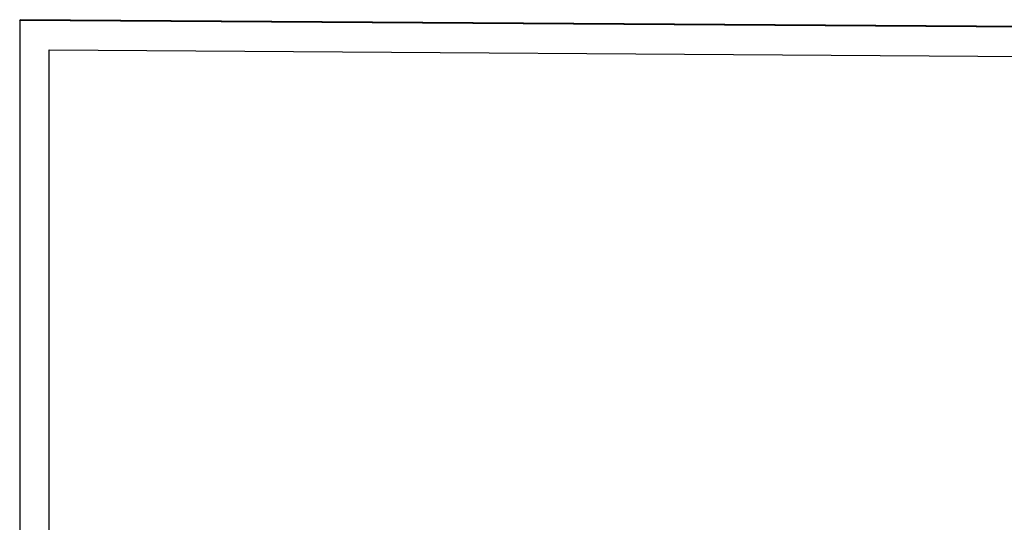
# Model space of a CAD drawing. Extents: x 0 to 8410, y 0 to 5940.
# Tile 139 of 212: x 6895 to 6945, y 3681 to 3707. Entities that reach past the tile are written whole.
import ezdxf

# ---------------------------------------------------------------- set-up
doc = ezdxf.new("R2010")
doc.units = 0
doc.header["$LTSCALE"] = 10
doc.layers.get('0').update_dxf_attribs({"linetype": 'CONTINUOUS'})

msp = doc.modelspace()

# ---------------------------------------------------------------- linework, layer by layer
at = {"color": 7, "linetype": 'CONTINUOUS'}
for p, q in [((6894.897, 3706.76), (6894.913, 3706.798)), ((6894.897, 3706.76), (6894.897, 3498.475)), ((6997.776, 3706.072), (6894.897, 3706.76)), ((6997.776, 3706.11), (6894.913, 3706.798))]:
    msp.add_line(p, q, dxfattribs=at)
at = {"color": 8, "linetype": 'CONTINUOUS'}
for p, q in [((6896.395, 3705.262), (6997.776, 3704.584)), ((6896.395, 3670.548), (6896.395, 3705.262))]:
    msp.add_line(p, q, dxfattribs=at)

doc.saveas('drawing.dxf')
